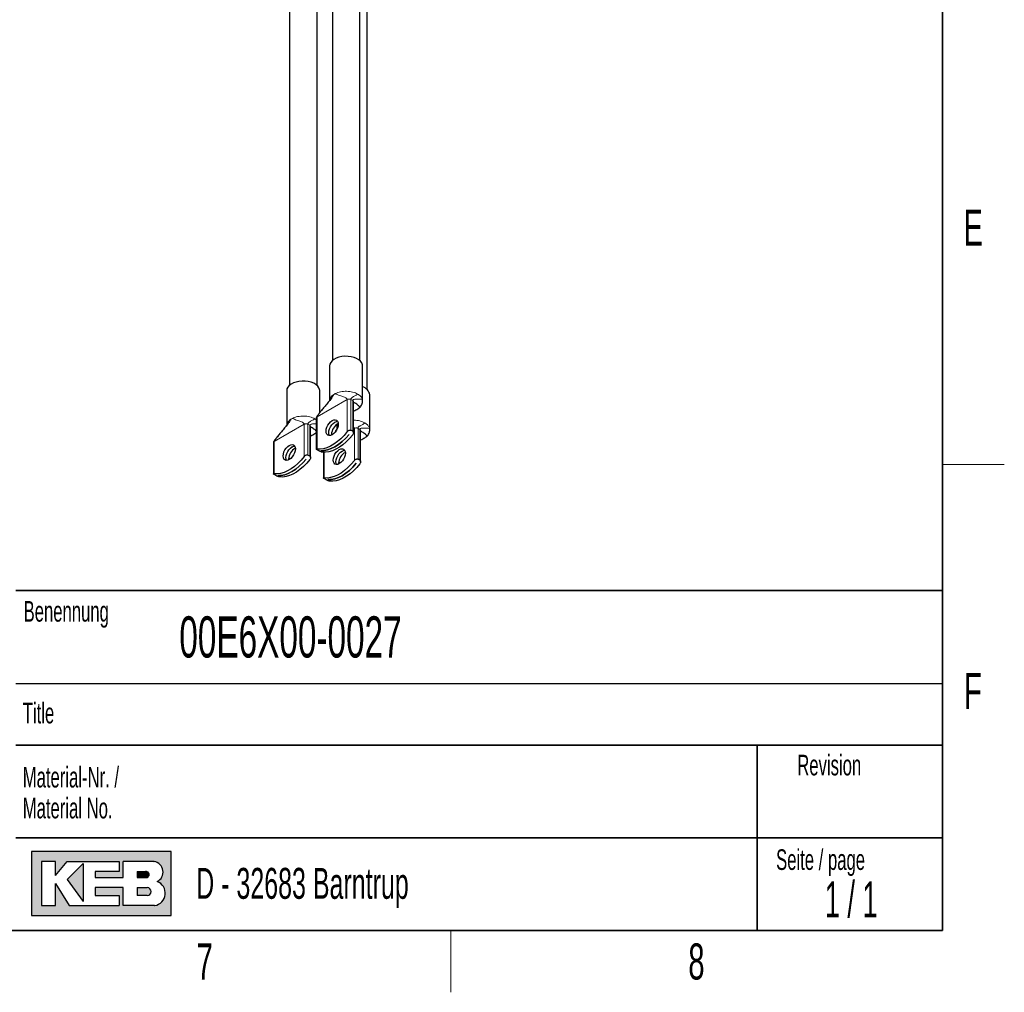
# Model space of a CAD drawing. Header units: millimetres. Extents: x 5 to 418, y 2 to 292.
# Tile 9 of 26: x 318 to 414, y 6 to 100. Entities that reach past the tile are written whole.
import ezdxf

# ---------------------------------------------------------------- set-up
doc = ezdxf.new("R2010")
doc.units = ezdxf.units.MM
doc.layers.add('SLD-0', color=7, linetype='Continuous')
doc.styles.add('SLDTEXTSTYLE0', font='TXT', dxfattribs={"width": 0.605})
doc.styles.add('SLDTEXTSTYLE1', font='TXT', dxfattribs={"width": 0.563})

msp = doc.modelspace()

# ---------------------------------------------------------------- hatches: boundary and pattern name
at = {"linetype": 'Continuous'}
h = msp.add_hatch(color=7, dxfattribs=at)
h.paths.add_polyline_path([(319.519086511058, 13.45626988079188), (333.083981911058, 13.45626988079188), (333.083981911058, 19.65736492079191), (319.519086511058, 19.65736492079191)], flags=0)
edge = h.paths.add_edge_path(flags=0)
edge.add_arc((331.3188604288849, 15.61738520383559), 1.20464082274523, -81.72003226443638, 70.1709600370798, ccw=False)
edge.add_line((331.4923410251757, 14.42530131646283), (331.480008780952, 14.42519098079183))
edge.add_line((331.480008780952, 14.42519098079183), (328.4331606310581, 14.42519098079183))
edge.add_line((328.4331606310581, 14.42519098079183), (328.4331606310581, 16.16924896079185))
edge.add_line((328.4331606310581, 16.16924896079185), (325.7201815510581, 16.16924896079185))
edge.add_line((325.7201815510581, 16.16924896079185), (325.7201815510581, 15.39411208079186))
edge.add_line((325.7201815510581, 15.39411208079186), (328.0455921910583, 15.39411208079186))
edge.add_line((328.0455921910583, 15.39411208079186), (328.0455921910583, 14.42519098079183))
edge.add_line((328.0455921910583, 14.42519098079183), (323.2009866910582, 14.42519098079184))
edge.add_line((323.2009866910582, 14.42519098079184), (321.8444971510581, 16.55681740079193))
edge.add_line((321.8444971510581, 16.55681740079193), (321.8444971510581, 14.42519098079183))
edge.add_line((321.8444971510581, 14.42519098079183), (320.4880076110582, 14.42519098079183))
edge.add_line((320.4880076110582, 14.42519098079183), (320.4880076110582, 18.68844382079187))
edge.add_line((320.4880076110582, 18.68844382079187), (321.8444971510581, 18.68844382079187))
edge.add_line((321.8444971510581, 18.68844382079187), (321.8444971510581, 17.33195428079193))
edge.add_line((321.8444971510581, 17.33195428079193), (323.0072024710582, 18.68844382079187))
edge.add_line((323.0072024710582, 18.68844382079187), (328.0455921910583, 18.68844382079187))
edge.add_line((328.0455921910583, 18.68844382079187), (328.0455921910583, 17.71952272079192))
edge.add_line((328.0455921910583, 17.71952272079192), (325.7201815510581, 17.71952272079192))
edge.add_line((325.7201815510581, 17.71952272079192), (325.7201815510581, 17.13817006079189))
edge.add_line((325.7201815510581, 17.13817006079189), (328.4331606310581, 17.13817006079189))
edge.add_line((328.4331606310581, 17.13817006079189), (328.4331606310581, 18.68844382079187))
edge.add_line((328.4331606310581, 18.68844382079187), (331.4242487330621, 18.68844382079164))
edge.add_line((331.4242487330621, 18.68844382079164), (331.4256482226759, 18.68844382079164))
edge.add_line((331.4256482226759, 18.68844382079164), (331.4259454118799, 18.68845828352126))
edge.add_arc((331.2860949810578, 17.67430640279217), 1.023749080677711, -64.45894120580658, 82.14849338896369, ccw=False)
msp.add_hatch(color=7, dxfattribs=at).paths.add_polyline_path([(324.5574762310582, 14.81275942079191), (324.557476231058, 18.49465960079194), (323.0072024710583, 16.94438584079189)], flags=0)
h = msp.add_hatch(color=7, dxfattribs=at)
edge = h.paths.add_edge_path(flags=0)
edge.add_line((329.7896501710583, 17.13817006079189), (330.6013652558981, 17.13817006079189))
edge.add_arc((330.6568434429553, 17.42884639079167), 0.2959232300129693, 259.1945394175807, 460.8054605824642)
edge.add_line((330.6013652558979, 17.71952272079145), (329.7896501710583, 17.71952272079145))
edge.add_line((329.7896501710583, 17.71952272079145), (329.7896501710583, 17.13817006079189))
h = msp.add_hatch(color=7, dxfattribs=at)
edge = h.paths.add_edge_path(flags=0)
edge.add_line((329.7896501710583, 15.39411208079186), (330.7588584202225, 15.39411208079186))
edge.add_arc((330.7588584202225, 15.78168052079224), 0.3875684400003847, 270.0000000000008, 450.0000000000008)
edge.add_line((330.7588584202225, 16.16924896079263), (330.7386620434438, 16.16924896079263))
edge.add_line((330.7386620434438, 16.16924896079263), (329.7896501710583, 16.16924896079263))
edge.add_line((329.7896501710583, 16.16924896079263), (329.7896501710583, 15.39411208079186))

# ---------------------------------------------------------------- linework, layer by layer
at = {"color": 7, "linetype": 'Continuous', "lineweight": 25}
for p, q in [((348.7459509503, 107.7223076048), (348.7459509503, 67.3381877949)), ((351.4179509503, 67.3381877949), (351.4179509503, 107.7223076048)), ((344.5825062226, 105.3188021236), (344.5825062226, 64.9346823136)), ((347.2545062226, 64.9346823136), (347.2545062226, 105.3188021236)), ((352.1136565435, 64.5330600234), (352.1136565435, 104.9171798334)), ((348.4819509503, 66.8299437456), (348.4819509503, 63.4823722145)), ((351.6819509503, 63.4331339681), (351.6819509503, 66.8299437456)), ((344.3185062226, 64.4264382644), (344.3185062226, 61.0788667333)), ((347.5185062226, 62.2892904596), (347.5185062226, 64.4264382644)), ((350.7927084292, 60.3248035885), (350.7927084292, 63.3545146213)), ((351.6740734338, 63.4329195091), (351.6756335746, 63.4138212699)), ((352.3776565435, 60.6280061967), (352.3776565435, 64.0248159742)), ((347.187647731, 61.7674172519), (347.187647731, 58.7377062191)), ((346.6292637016, 57.9212981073), (346.6292637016, 60.9510091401)), ((349.1776565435, 61.1477449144), (349.1776565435, 60.6772444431)), ((350.7192898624, 60.4695510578), (350.5420417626, 60.5718742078)), ((351.4884140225, 57.5196758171), (351.4884140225, 60.5493868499)), ((352.369779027, 60.6277917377), (352.3713391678, 60.6086934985)), ((343.0242030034, 59.3639117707), (343.0242030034, 56.3342007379)), ((348.6620805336, 60.170215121), (348.6650530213, 60.1033971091)), ((350.3642279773, 60.1737327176), (350.3653593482, 60.1730795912)), ((347.4383143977, 58.5754842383), (347.2610662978, 58.6778073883)), ((347.6161281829, 58.5859822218), (347.6149968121, 58.5866353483)), ((347.6161281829, 58.5859822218), (347.6161281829, 58.5865623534)), ((347.8833533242, 58.4327007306), (347.8833533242, 55.9325784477)), ((344.498635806, 57.7667096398), (344.5016082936, 57.6998916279)), ((346.2007832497, 57.7702272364), (346.2019146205, 57.7695741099)), ((346.5558451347, 58.0660455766), (346.3785970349, 58.1683687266)), ((351.4149954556, 57.6644232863), (351.2377473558, 57.7667464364)), ((349.3577861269, 57.3650873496), (349.3607586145, 57.2982693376)), ((351.0599335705, 57.3686049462), (351.0610649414, 57.3679518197)), ((343.27486967, 56.1719787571), (343.0976215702, 56.2743019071)), ((343.4526834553, 56.1824767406), (343.4515520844, 56.1831298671)), ((343.4526834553, 56.1824767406), (343.4526834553, 56.1830568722)), ((348.1340199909, 55.7703564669), (347.9567718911, 55.8726796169)), ((348.3118337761, 55.7808544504), (348.3107024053, 55.7815075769)), ((348.3118337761, 55.7808544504), (348.3118337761, 55.781434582))]:
    msp.add_line(p, q, dxfattribs=at)
at = {"color": 7, "linetype": 'Continuous', "lineweight": 18}
for p, q in [((350.1875455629, 63.5591609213), (347.2610662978, 61.8697404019)), ((350.1875455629, 63.5591609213), (350.1875455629, 60.4374144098)), ((350.5420417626, 60.5718742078), (350.5420417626, 63.5591609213)), ((350.7192898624, 63.4568377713), (350.5420417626, 63.5591609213)), ((350.7192898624, 63.4568377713), (350.7192898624, 60.4695510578)), ((350.7682436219, 63.4168683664), (350.7192898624, 63.4568377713)), ((351.6447511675, 63.6311491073), (351.6622522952, 63.5776262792)), ((351.6622522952, 63.5776262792), (351.6740734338, 63.4329195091)), ((351.6756335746, 63.4138212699), (351.6787937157, 63.3751368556)), ((347.0498770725, 61.6827549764), (347.187647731, 61.5766137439)), ((347.2610662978, 58.7479938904), (347.2610662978, 61.8697404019)), ((346.0241008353, 61.1556554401), (343.0976215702, 59.4662349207)), ((346.0241008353, 61.1556554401), (346.0241008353, 58.0339089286)), ((346.3785970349, 58.1683687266), (346.3785970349, 61.1556554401)), ((346.5558451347, 61.0533322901), (346.3785970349, 61.1556554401)), ((346.5558451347, 61.0533322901), (346.5558451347, 58.0660455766)), ((346.6047988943, 61.0133628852), (346.5558451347, 61.0533322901)), ((350.8832511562, 60.7540331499), (350.7927084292, 60.7017639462)), ((350.8832511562, 60.7540331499), (350.8832511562, 57.6322866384)), ((351.2377473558, 57.7667464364), (351.2377473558, 60.7540331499)), ((351.4149954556, 60.6517099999), (351.2377473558, 60.7540331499)), ((351.4149954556, 60.6517099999), (351.4149954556, 57.6644232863)), ((351.4639492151, 60.611740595), (351.4149954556, 60.6517099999)), ((352.3404567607, 60.8260213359), (352.3579578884, 60.7724985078)), ((352.3579578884, 60.7724985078), (352.369779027, 60.6277917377)), ((352.3713391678, 60.6086934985), (352.374499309, 60.5700090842)), ((343.0976215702, 56.3444884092), (343.0976215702, 59.4662349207)), ((347.9567718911, 55.942866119), (347.9567718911, 58.4296445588))]:
    msp.add_line(p, q, dxfattribs=at)
at = {"color": 7, "linetype": 'Continuous', "lineweight": 25, "flags": 128}
for points in [[(351.6819509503, 66.8299437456), (351.6706355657, 66.9395998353), (351.6059775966, 67.1111858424), (351.4862373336, 67.2726070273), (351.3157425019, 67.4180292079), (351.1006552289, 67.5421964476), (350.848749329, 67.6406210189), (350.5691293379, 67.7097456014), (350.2719014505, 67.7470718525), (349.9678082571, 67.7512507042), (349.6678404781, 67.7221311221), (349.3828397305, 67.6607655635), (349.1231066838, 67.5693719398), (348.8980287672, 67.4512534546), (348.715740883, 67.3106792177), (348.5828313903, 67.1527299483), (348.5041039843, 66.9831143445), (348.4819509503, 66.8299437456)], [(347.5185062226, 64.4264382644), (347.5071908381, 64.5360943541), (347.4425328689, 64.7076803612), (347.3227926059, 64.8691015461), (347.1522977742, 65.0145237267), (346.9372105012, 65.1386909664), (346.6853046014, 65.2371155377), (346.4056846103, 65.3062401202), (346.1084567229, 65.3435663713), (345.8043635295, 65.347745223), (345.5043957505, 65.3186256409), (345.2193950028, 65.2572600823), (344.9596619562, 65.1658664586), (344.7345840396, 65.0477479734), (344.5522961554, 64.9071737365), (344.4193866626, 64.7492244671), (344.3406592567, 64.5796088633), (344.3185062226, 64.4264382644)], [(348.1303362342, 60.4771845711), (348.1505752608, 60.6663908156), (348.2099130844, 60.8660704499), (348.3043059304, 61.0626156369), (348.4273210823, 61.2426321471), (348.5705752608, 61.3938521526), (348.7243059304, 61.50597026), (348.8780366, 61.5713458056), (349.0212907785, 61.585523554), (349.1443059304, 61.5475373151), (349.2386987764, 61.4599757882), (349.2980366, 61.3288061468), (349.3182756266, 61.162967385), (349.2980366, 60.9737611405), (349.2386987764, 60.7740815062), (349.1443059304, 60.5775363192), (349.0212907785, 60.397519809), (348.8780366, 60.2462998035), (348.7243059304, 60.1341816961), (348.5705752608, 60.0688061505), (348.4273210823, 60.0546284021), (348.3043059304, 60.092614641), (348.2099130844, 60.1801761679), (348.1505752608, 60.3113458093), (348.1303362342, 60.4771845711)], [(348.3956426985, 60.3240264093), (348.4158817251, 60.5132326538), (348.4752195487, 60.7129122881), (348.5696123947, 60.9094574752), (348.6926275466, 61.0894739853), (348.8358817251, 61.2406939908), (348.9896123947, 61.3528120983), (349.1433430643, 61.4181876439), (349.2554314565, 61.4337459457)], [(348.3967740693, 60.3233732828), (348.4170130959, 60.5125795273), (348.4763509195, 60.7122591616), (348.5707437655, 60.9088043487), (348.6937589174, 61.0888208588), (348.8370130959, 61.2400408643), (348.9907437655, 61.3521589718), (349.1444744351, 61.4175345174), (349.2558084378, 61.4330925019)], [(350.1875455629, 60.4374144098), (349.8851181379, 60.079537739), (349.5657637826, 59.7553205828), (349.2341393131, 59.4694906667), (348.8950804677, 59.2262159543), (348.553531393, 59.0290438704), (348.2144725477, 58.8808495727), (347.8828480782, 58.7837940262), (347.5634937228, 58.7392924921), (347.2610662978, 58.7479938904)], [(348.4584868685, 60.0532478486), (348.4158817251, 60.1581876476), (348.3956426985, 60.3240264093)], [(348.4592412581, 60.0532481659), (348.4170130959, 60.1575345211), (348.3967740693, 60.3233732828)], [(347.6149968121, 58.5866353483), (347.9388355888, 58.5956694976), (348.279566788, 58.6632047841), (348.6317127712, 58.788155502), (348.9896123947, 58.9685129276), (349.3475120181, 59.2013776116), (349.6996580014, 59.4830059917), (350.0403892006, 59.808870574), (350.3642279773, 60.1737327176)], [(350.3653593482, 60.1730795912), (350.0415205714, 59.8082174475), (349.7007893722, 59.4823528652), (349.348643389, 59.2007244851), (348.9907437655, 58.9678598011), (348.6328441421, 58.7875023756), (348.2806981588, 58.6625516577), (347.9399669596, 58.5950163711), (347.6161281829, 58.5859822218)], [(350.7192898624, 60.1304449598), (350.4168624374, 59.7725682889), (350.0975080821, 59.4483511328), (349.7658836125, 59.1625212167), (349.4268247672, 58.9192465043), (349.0852756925, 58.7220744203), (348.7462168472, 58.5738801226), (348.4145923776, 58.4768245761), (348.0952380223, 58.432323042), (347.7928105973, 58.4410244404)], [(343.9668915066, 58.0736790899), (343.9871305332, 58.2628853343), (344.0464683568, 58.4625649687), (344.1408612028, 58.6591101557), (344.2638763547, 58.8391266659), (344.4071305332, 58.9903466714), (344.5608612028, 59.1024647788), (344.7145918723, 59.1678403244), (344.8578460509, 59.1820180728), (344.9808612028, 59.1440318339), (345.0752540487, 59.056470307), (345.1345918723, 58.9253006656), (345.154830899, 58.7594619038), (345.1345918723, 58.5702556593), (345.0752540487, 58.370576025), (344.9808612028, 58.174030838), (344.8578460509, 57.9940143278), (344.7145918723, 57.8427943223), (344.5608612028, 57.7306762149), (344.4071305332, 57.6653006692), (344.2638763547, 57.6511229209), (344.1408612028, 57.6891091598), (344.0464683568, 57.7766706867), (343.9871305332, 57.9078403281), (343.9668915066, 58.0736790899)], [(344.2321979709, 57.9205209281), (344.2524369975, 58.1097271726), (344.3117748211, 58.3094068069), (344.4061676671, 58.505951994), (344.529182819, 58.6859685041), (344.6724369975, 58.8371885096), (344.8261676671, 58.9493066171), (344.9798983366, 59.0146821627), (345.0919867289, 59.0302404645)], [(344.2333293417, 57.9198678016), (344.2535683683, 58.1090740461), (344.3129061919, 58.3087536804), (344.4072990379, 58.5052988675), (344.5303141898, 58.6853153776), (344.6735683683, 58.8365353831), (344.8272990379, 58.9486534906), (344.9810297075, 59.0140290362), (345.0923637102, 59.0295870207)], [(348.8260418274, 57.6720567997), (348.846280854, 57.8612630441), (348.9056186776, 58.0609426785), (349.0000115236, 58.2574878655), (349.1230266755, 58.4375043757), (349.266280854, 58.5887243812), (349.4200115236, 58.7008424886), (349.5737421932, 58.7662180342), (349.7169963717, 58.7803957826), (349.8400115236, 58.7424095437), (349.9344043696, 58.6548480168), (349.9937421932, 58.5236783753), (350.0139812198, 58.3578396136), (349.9937421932, 58.1686333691), (349.9344043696, 57.9689537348), (349.8400115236, 57.7724085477), (349.7169963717, 57.5923920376), (349.5737421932, 57.4411720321), (349.4200115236, 57.3290539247), (349.266280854, 57.263678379), (349.1230266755, 57.2495006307), (349.0000115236, 57.2874868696), (348.9056186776, 57.3750483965), (348.846280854, 57.5062180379), (348.8260418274, 57.6720567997)], [(349.0913482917, 57.5188986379), (349.1115873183, 57.7081048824), (349.1709251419, 57.9077845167), (349.2653179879, 58.1043297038), (349.3883331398, 58.2843462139), (349.5315873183, 58.4355662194), (349.6853179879, 58.5476843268), (349.8390486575, 58.6130598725), (349.9511370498, 58.6286181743)], [(349.0924796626, 57.5182455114), (349.1127186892, 57.7074517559), (349.1720565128, 57.9071313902), (349.2664493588, 58.1036765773), (349.3894645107, 58.2836930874), (349.5327186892, 58.4349130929), (349.6864493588, 58.5470312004), (349.8401800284, 58.612406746), (349.9515140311, 58.6279647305)], [(346.0241008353, 58.0339089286), (345.7216734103, 57.6760322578), (345.402319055, 57.3518151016), (345.0706945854, 57.0659851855), (344.7316357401, 56.8227104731), (344.3900866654, 56.6255383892), (344.0510278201, 56.4773440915), (343.7194033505, 56.380288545), (343.4000489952, 56.3357870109), (343.0976215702, 56.3444884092)], [(343.4515520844, 56.1831298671), (343.7753908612, 56.1921640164), (344.1161220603, 56.2596993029), (344.4682680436, 56.3846500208), (344.8261676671, 56.5650074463), (345.1840672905, 56.7978721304), (345.5362132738, 57.0795005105), (345.876944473, 57.4053650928), (346.2007832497, 57.7702272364)], [(346.2019146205, 57.7695741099), (345.8780758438, 57.4047119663), (345.5373446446, 57.078847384), (345.1851986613, 56.7972190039), (344.8272990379, 56.5643543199), (344.4693994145, 56.3839968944), (344.1172534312, 56.2590461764), (343.776522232, 56.1915108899), (343.4526834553, 56.1824767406)], [(346.5558451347, 57.7269394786), (346.2534177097, 57.3690628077), (345.9340633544, 57.0448456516), (345.6024388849, 56.7590157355), (345.2633800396, 56.515741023), (344.9218309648, 56.3185689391), (344.5827721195, 56.1703746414), (344.25114765, 56.0733190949), (343.9317932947, 56.0288175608), (343.6293658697, 56.0375189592)], [(344.2950421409, 57.6497423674), (344.2524369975, 57.7546821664), (344.2321979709, 57.9205209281)], [(344.2957965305, 57.6497426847), (344.2535683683, 57.7540290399), (344.2333293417, 57.9198678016)], [(350.8832511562, 57.6322866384), (350.5808237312, 57.2744099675), (350.2614693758, 56.9501928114), (349.9298449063, 56.6643628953), (349.590786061, 56.4210881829), (349.2492369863, 56.223916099), (348.9101781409, 56.0757218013), (348.5785536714, 55.9786662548), (348.2591993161, 55.9341647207), (347.9567718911, 55.942866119)], [(349.1541924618, 57.2481200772), (349.1115873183, 57.3530598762), (349.0913482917, 57.5188986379)], [(349.1549468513, 57.2481203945), (349.1127186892, 57.3524067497), (349.0924796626, 57.5182455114)], [(348.3107024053, 55.7815075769), (348.634541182, 55.7905417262), (348.9752723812, 55.8580770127), (349.3274183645, 55.9830277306), (349.6853179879, 56.1633851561), (350.0432176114, 56.3962498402), (350.3953635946, 56.6778782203), (350.7360947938, 57.0037428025), (351.0599335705, 57.3686049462)], [(351.0610649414, 57.3679518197), (350.7372261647, 57.0030896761), (350.3964949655, 56.6772250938), (350.0443489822, 56.3955967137), (349.6864493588, 56.1627320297), (349.3285497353, 55.9823746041), (348.9764037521, 55.8574238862), (348.6356725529, 55.7898885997), (348.3118337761, 55.7808544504)], [(351.4149954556, 57.3253171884), (351.1125680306, 56.9674405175), (350.7932136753, 56.6432233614), (350.4615892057, 56.3573934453), (350.1225303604, 56.1141187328), (349.7809812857, 55.9169466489), (349.4419224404, 55.7687523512), (349.1102979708, 55.6716968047), (348.7909436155, 55.6271952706), (348.4885161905, 55.635896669)]]:
    msp.add_lwpolyline(points, dxfattribs=at)
at = {"color": 7, "linetype": 'Continuous', "lineweight": 18}
for centre, radius in [((349.7055307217, 62.7810843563), 1.507791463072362), ((345.542085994, 60.3775788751), 1.507791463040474)]:
    msp.add_arc(centre, radius, 116.878763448, 123.1158600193, dxfattribs=at)
at = {"color": 7, "linetype": 'Continuous', "lineweight": 25}
for centre, radius, start, end in [((351.4435494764, 63.8705509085), 0.9467595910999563, 9.3775892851, 75.4154841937), ((349.917283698, 60.1275255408), 1.255928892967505, 118.6404133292, 178.0521158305), ((345.7538389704, 57.7240200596), 1.255928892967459, 118.6404133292, 178.0521158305), ((350.6129892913, 57.3223977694), 1.255928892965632, 118.6404133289, 178.0521158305)]:
    msp.add_arc(centre, radius, start, end, dxfattribs=at)
at = {"color": 7, "linetype": 'Continuous', "lineweight": 18}
for points in [[(349.0238519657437, 64.1259818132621), (349.1028893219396, 64.16198526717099), (349.2609640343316, 64.23399217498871), (349.5372000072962, 64.30705293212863), (349.8300576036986, 64.35092540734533), (350.1325044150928, 64.361780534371), (350.4331737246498, 64.33998367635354), (350.7206815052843, 64.28558221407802), (350.9884257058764, 64.20265257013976), (351.1383564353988, 64.12505782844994), (351.2133218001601, 64.08626045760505)], [(351.2133218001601, 64.08626045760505), (351.3134705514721, 64.01933135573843), (351.5137680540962, 63.88547315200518), (351.6010901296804, 63.71592378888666), (351.6447511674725, 63.63114910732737)], [(350.5420417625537, 63.55916092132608), (350.5161513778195, 63.57103096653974), (350.4643706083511, 63.59477105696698), (350.3647936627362, 63.60493130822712), (350.2652167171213, 63.59477105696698), (350.213435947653, 63.57103096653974), (350.1875455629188, 63.55916092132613)], [(344.8604072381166, 61.72247633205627), (344.9394445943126, 61.75847978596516), (345.0975193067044, 61.83048669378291), (345.3737552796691, 61.90354745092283), (345.6666128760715, 61.94741992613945), (345.9690596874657, 61.9582750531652), (346.2697289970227, 61.93647819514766), (346.5572367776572, 61.88207673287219), (346.8249809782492, 61.79914708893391), (346.9749117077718, 61.72155234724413), (347.0498770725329, 61.68275497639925)], [(346.3785970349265, 61.15565544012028), (346.3527066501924, 61.16752548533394), (346.300925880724, 61.19126557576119), (346.2013489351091, 61.20142582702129), (346.1017719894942, 61.19126557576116), (346.0499912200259, 61.16752548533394), (346.0241008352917, 61.15565544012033)], [(347.261066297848, 61.86974040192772), (347.2400156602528, 61.85479420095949), (347.1979143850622, 61.82490179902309), (347.19106994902, 61.78657876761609), (347.1876477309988, 61.76741725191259)], [(351.9090273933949, 61.28113268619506), (352.0091761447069, 61.21420358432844), (352.2094736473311, 61.0803453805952), (352.2967957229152, 60.91079601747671), (352.3404567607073, 60.82602133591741)], [(351.2377473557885, 60.75403314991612), (351.2118569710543, 60.76590319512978), (351.160076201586, 60.78964328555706), (351.0604992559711, 60.7998035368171), (350.9609223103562, 60.78964328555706), (350.9091415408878, 60.76590319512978), (350.8832511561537, 60.75403314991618)], [(343.0976215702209, 59.4662349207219), (343.0765709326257, 59.45128871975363), (343.0344696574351, 59.42139631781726), (343.0276252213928, 59.38307328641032), (343.0242030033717, 59.36391177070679)]]:
    msp.add_open_spline(points, degree=3, dxfattribs=at)
for points, knots in [([(350.1875455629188, 63.55916092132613), (350.1869615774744, 63.56653043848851), (350.1856484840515, 63.58310082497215), (350.1776158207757, 63.60300890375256), (350.1585102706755, 63.63563440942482), (350.1005749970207, 63.69048472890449), (349.9920798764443, 63.75139854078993), (349.8381626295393, 63.81689928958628), (349.6533383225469, 63.88366576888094), (349.4461347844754, 63.95521319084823), (349.2367470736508, 64.02731267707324), (349.0896300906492, 64.09549604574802), (349.0238519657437, 64.1259818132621)], [0, 0, 0, 0, 0.0106731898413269, 0.0239987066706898, 0.040233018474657, 0.0898845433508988, 0.21339961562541, 0.35156051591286, 0.5044754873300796, 0.6900520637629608, 0.8614178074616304, 1, 1, 1, 1]), ([(350.5420417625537, 63.5591609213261), (350.5426665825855, 63.57018127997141), (350.5441391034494, 63.59615309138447), (350.5544879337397, 63.63041268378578), (350.581484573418, 63.68442542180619), (350.633556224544, 63.73664962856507), (350.7100628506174, 63.79300883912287), (350.8065875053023, 63.84970013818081), (350.9238227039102, 63.91338971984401), (351.050688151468, 63.98057290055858), (351.1630812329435, 64.05361160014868), (351.2133218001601, 64.08626045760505)], [0, 0, 0, 0, 0.0176486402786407, 0.0415927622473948, 0.0922590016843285, 0.2171699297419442, 0.3559869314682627, 0.5088729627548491, 0.6934475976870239, 0.8629687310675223, 1, 1, 1, 1]), ([(348.4880573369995, 63.45290735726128), (348.4901431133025, 63.49465813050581), (348.4951305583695, 63.59449131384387), (348.5693584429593, 63.74758274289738), (348.69436264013, 63.90708693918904), (348.8193030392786, 63.99833665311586), (348.8817732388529, 64.04396151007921)], [0, 0, 0, 0, 0.1932924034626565, 0.4621949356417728, 0.7310974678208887, 1, 1, 1, 1]), ([(350.7192898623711, 63.45683777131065), (350.7197359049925, 63.46289139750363), (350.7207363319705, 63.47646904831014), (350.7285486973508, 63.4954547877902), (350.7495886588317, 63.52309637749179), (350.8128234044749, 63.55886511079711), (350.9236419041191, 63.5816454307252), (351.0736506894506, 63.59237290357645), (351.2445778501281, 63.5918022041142), (351.4167620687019, 63.58471057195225), (351.5739899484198, 63.57455243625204), (351.6350449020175, 63.5766787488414), (351.6622522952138, 63.5776262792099)], [0, 0, 0, 0, 0.00760428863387, 0.0170556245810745, 0.0362352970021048, 0.0838152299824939, 0.2058975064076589, 0.3445837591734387, 0.4990774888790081, 0.6870836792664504, 0.8605577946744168, 1, 1, 1, 1]), ([(350.7897800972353, 63.3545418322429), (350.7905023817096, 63.36120001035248), (350.7928387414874, 63.38273709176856), (350.7782927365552, 63.40292295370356), (350.7682436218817, 63.41686836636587)], [0, 0, 0, 0, 0.3091495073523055, 1, 1, 1, 1]), ([(344.3246126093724, 61.04940187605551), (344.3266983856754, 61.09115264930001), (344.3316858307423, 61.19098583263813), (344.4059137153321, 61.34407726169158), (344.5309179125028, 61.50358145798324), (344.6558583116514, 61.59483117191), (344.7183285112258, 61.64045602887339)], [0, 0, 0, 0, 0.1932924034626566, 0.4621949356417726, 0.7310974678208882, 1, 1, 1, 1]), ([(346.0241008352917, 61.15565544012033), (346.0235168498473, 61.16302495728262), (346.0222037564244, 61.17959534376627), (346.0141710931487, 61.19950342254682), (345.9950655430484, 61.23212892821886), (345.9371302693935, 61.2869792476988), (345.8286351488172, 61.34789305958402), (345.6747179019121, 61.41339380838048), (345.4898935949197, 61.48016028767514), (345.2826900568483, 61.55170770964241), (345.0733023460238, 61.62380719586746), (344.9261853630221, 61.69199056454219), (344.8604072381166, 61.72247633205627)], [0, 0, 0, 0, 0.010673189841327, 0.0239987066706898, 0.0402330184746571, 0.0898845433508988, 0.2133996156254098, 0.35156051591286, 0.5044754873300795, 0.6900520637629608, 0.8614178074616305, 1, 1, 1, 1]), ([(346.3785970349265, 61.15565544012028), (346.3792218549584, 61.16667579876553), (346.3806943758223, 61.19264761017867), (346.3910432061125, 61.22690720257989), (346.4180398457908, 61.2809199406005), (346.4701114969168, 61.33314414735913), (346.5466181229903, 61.38950335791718), (346.6431427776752, 61.44619465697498), (346.760377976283, 61.50988423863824), (346.8872434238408, 61.57706741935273), (346.9996365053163, 61.65010611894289), (347.0498770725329, 61.68275497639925)], [0, 0, 0, 0, 0.0176486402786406, 0.0415927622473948, 0.0922590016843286, 0.217169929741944, 0.3559869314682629, 0.5088729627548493, 0.6934475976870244, 0.8629687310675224, 1, 1, 1, 1]), ([(350.7927084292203, 61.54993211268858), (350.8044423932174, 61.55041836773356), (350.9163506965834, 61.55505584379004), (351.1290257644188, 61.53279740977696), (351.41634804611, 61.48100337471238), (351.6841410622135, 61.39738756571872), (351.8340652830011, 61.31988431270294), (351.9090273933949, 61.28113268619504)], [0, 0, 0, 0, 0.0284507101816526, 0.2713380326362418, 0.5142253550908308, 0.7571126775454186, 1, 1, 1, 1]), ([(351.2377473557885, 60.75403314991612), (351.2383721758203, 60.76505350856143), (351.2398446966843, 60.79102531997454), (351.2501935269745, 60.82528491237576), (351.2771901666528, 60.87929765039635), (351.3292618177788, 60.931521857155), (351.4057684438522, 60.98788106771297), (351.5022930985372, 61.04457236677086), (351.619528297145, 61.10826194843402), (351.7463937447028, 61.17544512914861), (351.8587868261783, 61.24848382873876), (351.9090273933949, 61.28113268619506)], [0, 0, 0, 0, 0.0176486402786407, 0.0415927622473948, 0.0922590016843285, 0.2171699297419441, 0.3559869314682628, 0.5088729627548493, 0.6934475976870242, 0.8629687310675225, 1, 1, 1, 1]), ([(346.5558451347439, 61.05333229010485), (346.5562911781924, 61.05938591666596), (346.5572916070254, 61.07296356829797), (346.5651039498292, 61.0919492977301), (346.5861442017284, 61.11959101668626), (346.6493741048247, 61.15535759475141), (346.7602462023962, 61.17816176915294), (346.9099919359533, 61.18877216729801), (347.0576438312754, 61.18873752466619), (347.1481532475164, 61.18470660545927), (347.1876477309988, 61.18294768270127)], [0, 0, 0, 0, 0.0122910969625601, 0.027567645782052, 0.0585684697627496, 0.1354737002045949, 0.3327998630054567, 0.5569636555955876, 0.8066776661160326, 1, 1, 1, 1]), ([(346.6263353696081, 60.95103635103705), (346.6270576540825, 60.95769452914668), (346.6293940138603, 60.97923161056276), (346.614848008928, 60.99941747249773), (346.6047988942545, 61.01336288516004)], [0, 0, 0, 0, 0.3091495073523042, 0.9999999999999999, 0.9999999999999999, 0.9999999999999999, 0.9999999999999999]), ([(349.1837629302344, 60.64777958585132), (349.1864762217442, 60.68935327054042), (349.1929641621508, 60.78876300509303), (349.2324960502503, 60.89309264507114), (349.2794900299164, 60.94984133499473), (349.2831830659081, 60.95430094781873)], [0, 0, 0, 0, 0.3984350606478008, 0.9527258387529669, 1, 1, 1, 1]), ([(350.8832511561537, 60.75403314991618), (350.8826666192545, 60.76140150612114), (350.8813522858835, 60.77796928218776), (350.8733315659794, 60.79790250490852), (350.8541270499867, 60.83031966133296), (350.8273068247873, 60.85862600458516), (350.8013737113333, 60.8735077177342), (350.7927084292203, 60.8784802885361)], [0, 0, 0, 0, 0.0929716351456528, 0.2090470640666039, 0.3504603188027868, 0.7829630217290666, 1, 1, 1, 1]), ([(351.4149954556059, 60.65170999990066), (351.4154414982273, 60.65776362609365), (351.4164419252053, 60.67134127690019), (351.4242542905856, 60.69032701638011), (351.4452942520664, 60.71796860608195), (351.5085289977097, 60.75373733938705), (351.6193474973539, 60.77651765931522), (351.7693562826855, 60.78724513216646), (351.9402834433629, 60.78667443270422), (352.1124676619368, 60.7795828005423), (352.2696955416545, 60.76942466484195), (352.3307504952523, 60.7715509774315), (352.3579578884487, 60.77249850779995)], [0, 0, 0, 0, 0.00760428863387, 0.0170556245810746, 0.0362352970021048, 0.083815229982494, 0.2058975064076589, 0.3445837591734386, 0.4990774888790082, 0.6870836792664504, 0.8605577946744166, 1, 1, 1, 1]), ([(351.4854856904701, 60.54941406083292), (351.4862079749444, 60.55607223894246), (351.4885443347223, 60.57760932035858), (351.47399832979, 60.59779518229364), (351.4639492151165, 60.61174059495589)], [0, 0, 0, 0, 0.3091495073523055, 1, 1, 1, 1])]:
    msp.add_open_spline(points, degree=3, knots=knots, dxfattribs=at)
at = {"color": 7, "linetype": 'Continuous', "lineweight": 25}
for points, knots in [([(348.8817732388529, 64.04396151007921), (348.8185790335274, 63.9422723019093), (348.6774685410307, 63.71520378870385), (348.4129725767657, 63.37769709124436), (348.1189419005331, 63.01447250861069), (347.8334141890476, 62.67158281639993), (347.5877624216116, 62.37138320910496), (347.4083056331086, 62.14025416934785), (347.3067615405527, 61.9891674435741), (347.2667234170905, 61.90700006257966), (347.2627679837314, 61.88094826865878), (347.261066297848, 61.86974040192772)], [0, 0, 0, 0, 0.1314523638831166, 0.2935286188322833, 0.4701237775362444, 0.6446643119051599, 0.7833615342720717, 0.8964718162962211, 0.9666758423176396, 0.985663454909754, 1, 1, 1, 1]), ([(348.4820180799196, 63.48237491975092), (348.4815406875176, 63.48289972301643), (348.4803880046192, 63.48416688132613), (348.4717528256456, 63.47140652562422), (348.4545389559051, 63.44591595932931), (348.4214928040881, 63.39855252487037), (348.3773264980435, 63.33717174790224), (348.3358065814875, 63.28475932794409), (348.3215581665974, 63.26677292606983)], [0, 0, 0, 0, 0.1206801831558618, 0.2913870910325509, 0.4409834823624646, 0.5803877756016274, 0.8560014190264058, 1, 1, 1, 1]), ([(351.4146408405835, 62.79962805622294), (351.4173053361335, 62.80035440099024), (351.4348518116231, 62.80513759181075), (351.3967673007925, 62.8551221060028), (351.322899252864, 62.93454723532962), (351.1939307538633, 63.04336195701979), (351.0444769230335, 63.15012224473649), (350.9046893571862, 63.24311554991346), (350.821873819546, 63.26875720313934), (350.7927084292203, 63.27778749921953)], [0, 0, 0, 0, 0.0247717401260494, 0.1631290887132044, 0.3426544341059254, 0.5287482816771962, 0.7314421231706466, 0.9054211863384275, 1, 1, 1, 1]), ([(351.4185727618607, 62.79487856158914), (351.4514390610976, 62.83210680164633), (351.5238466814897, 62.91412419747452), (351.6028113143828, 63.05481899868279), (351.6461896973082, 63.18488998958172), (351.6675595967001, 63.27249638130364), (351.6801837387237, 63.35287732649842), (351.6813056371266, 63.39392877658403), (351.6818542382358, 63.41400267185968)], [0, 0, 0, 0, 0.2601795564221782, 0.5732006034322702, 0.7052353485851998, 0.8151588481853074, 0.9096138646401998, 1, 1, 1, 1]), ([(347.7537553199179, 62.57296838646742), (347.6869620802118, 62.4935631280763), (347.5870916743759, 62.37483501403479), (347.4548225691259, 62.21104570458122), (347.3486368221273, 62.07438951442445), (347.2631357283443, 61.9499146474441), (347.2020275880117, 61.8451726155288), (347.1920862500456, 61.7915873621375), (347.1876433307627, 61.76763938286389)], [0, 0, 0, 0, 0.3139986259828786, 0.4694961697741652, 0.6380836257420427, 0.8364726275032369, 0.9269173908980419, 1, 1, 1, 1]), ([(350.7927084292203, 62.43301121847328), (350.7980762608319, 62.43546080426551), (350.9463311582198, 62.50311625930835), (351.1269472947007, 62.6079478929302), (351.3155567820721, 62.7231222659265), (351.3862038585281, 62.768791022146), (351.4100717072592, 62.78805809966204), (351.4187092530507, 62.79503067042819)], [0, 0, 0, 0, 0.0232713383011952, 0.6427343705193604, 0.8754626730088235, 0.9549311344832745, 1, 1, 1, 1]), ([(344.7183285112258, 61.64045602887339), (344.6551343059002, 61.53876682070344), (344.5140238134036, 61.31169830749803), (344.2495278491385, 60.97419161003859), (343.955497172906, 60.6109670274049), (343.6699694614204, 60.26807733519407), (343.4243176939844, 59.96787772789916), (343.2448609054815, 59.73674868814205), (343.1433168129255, 59.58566196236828), (343.1032786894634, 59.50349458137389), (343.0993232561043, 59.47744278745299), (343.0976215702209, 59.4662349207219)], [0, 0, 0, 0, 0.1314523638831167, 0.2935286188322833, 0.4701237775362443, 0.6446643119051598, 0.7833615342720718, 0.8964718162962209, 0.9666758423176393, 0.985663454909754, 1, 1, 1, 1]), ([(344.3185733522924, 61.0788694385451), (344.3180959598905, 61.07939424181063), (344.3169432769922, 61.08066140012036), (344.3083080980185, 61.06790104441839), (344.291094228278, 61.04241047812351), (344.258048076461, 60.99504704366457), (344.2138817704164, 60.93366626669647), (344.1723618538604, 60.88125384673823), (344.1581134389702, 60.86326744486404)], [0, 0, 0, 0, 0.1206801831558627, 0.2913870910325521, 0.4409834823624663, 0.5803877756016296, 0.8560014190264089, 1, 1, 1, 1]), ([(347.1876477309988, 60.49691155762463), (347.1768785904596, 60.50866367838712), (347.139292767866, 60.54968024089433), (347.0290536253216, 60.64042094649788), (346.8813734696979, 60.74648227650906), (346.7412056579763, 60.83962542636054), (346.6584189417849, 60.86525572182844), (346.6292637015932, 60.87428201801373)], [0, 0, 0, 0, 0.1020823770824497, 0.3562819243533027, 0.6331566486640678, 0.8708077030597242, 0.9999999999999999, 0.9999999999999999, 0.9999999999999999, 0.9999999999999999]), ([(346.6292637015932, 60.02950573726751), (346.6346317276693, 60.03195470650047), (346.7828919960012, 60.09959313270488), (346.9629092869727, 60.20632343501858), (347.1383076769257, 60.30945439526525), (347.1858736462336, 60.3416931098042), (347.1876477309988, 60.3428955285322)], [0, 0, 0, 0, 0.0263107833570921, 0.7266812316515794, 0.9898059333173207, 1, 1, 1, 1]), ([(349.1777236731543, 60.67724714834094), (349.1772462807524, 60.67777195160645), (349.176093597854, 60.6790391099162), (349.1674584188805, 60.66627875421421), (349.1502445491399, 60.64078818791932), (349.117198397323, 60.59342475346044), (349.0730320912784, 60.53204397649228), (349.0315121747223, 60.4796315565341), (349.0172637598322, 60.46164515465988)], [0, 0, 0, 0, 0.1206801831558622, 0.2913870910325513, 0.4409834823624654, 0.5803877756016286, 0.8560014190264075, 1, 1, 1, 1]), ([(350.1875455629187, 60.43741440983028), (350.2164874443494, 60.46874388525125), (350.271533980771, 60.5283315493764), (350.3697933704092, 60.5794602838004), (350.456785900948, 60.59669782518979), (350.5118251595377, 60.58782897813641), (350.5370493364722, 60.57451027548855), (350.5420417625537, 60.57187420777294)], [0, 0, 0, 0, 0.2964961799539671, 0.5639262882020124, 0.7574128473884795, 0.9519866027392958, 0.9999999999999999, 0.9999999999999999, 0.9999999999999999, 0.9999999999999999]), ([(350.7192898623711, 60.46955105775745), (350.7351278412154, 60.45742661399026), (350.7667551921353, 60.43321493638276), (350.7906819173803, 60.37448658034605), (350.7953812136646, 60.30396615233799), (350.7765458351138, 60.21759061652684), (350.7396341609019, 60.16140971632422), (350.7192898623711, 60.13044495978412)], [0, 0, 0, 0, 0.1700502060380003, 0.3395785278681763, 0.5217355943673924, 0.7363990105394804, 1, 1, 1, 1]), ([(352.1103464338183, 59.99450028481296), (352.1130109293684, 59.99522662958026), (352.1305574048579, 60.00000982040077), (352.0924728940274, 60.0499943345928), (352.0186048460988, 60.12941946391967), (351.8896363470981, 60.23823418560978), (351.7401825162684, 60.34499447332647), (351.600394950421, 60.43798777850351), (351.5175794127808, 60.46362943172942), (351.4884140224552, 60.47265972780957)], [0, 0, 0, 0, 0.0247717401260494, 0.1631290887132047, 0.3426544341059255, 0.5287482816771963, 0.7314421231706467, 0.9054211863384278, 1, 1, 1, 1]), ([(352.1142783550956, 59.98975079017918), (352.1471446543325, 60.02697903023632), (352.2195522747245, 60.10899642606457), (352.2985169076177, 60.24969122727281), (352.3418952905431, 60.37976221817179), (352.363265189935, 60.46736860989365), (352.3758893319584, 60.54774955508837), (352.3770112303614, 60.58880100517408), (352.3775598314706, 60.60887490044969)], [0, 0, 0, 0, 0.2601795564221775, 0.5732006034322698, 0.7052353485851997, 0.8151588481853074, 0.9096138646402, 1, 1, 1, 1]), ([(343.5903105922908, 60.1694629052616), (343.5235173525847, 60.09005764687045), (343.4236469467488, 59.97132953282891), (343.2913778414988, 59.80754022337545), (343.1851920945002, 59.67088403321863), (343.0996910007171, 59.54640916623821), (343.0385828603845, 59.441667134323), (343.0286415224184, 59.3880818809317), (343.0241986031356, 59.36413390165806)], [0, 0, 0, 0, 0.3139986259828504, 0.4694961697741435, 0.638083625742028, 0.8364726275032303, 0.9269173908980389, 1, 1, 1, 1]), ([(351.4884140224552, 59.62788344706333), (351.4937818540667, 59.63033303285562), (351.6420367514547, 59.69798848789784), (351.8226528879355, 59.80282012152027), (352.011262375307, 59.9179944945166), (352.081909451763, 59.96366325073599), (352.105777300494, 59.98293032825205), (352.1144148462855, 59.98990289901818)], [0, 0, 0, 0, 0.0232713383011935, 0.6427343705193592, 0.8754626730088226, 0.9549311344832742, 1, 1, 1, 1]), ([(347.261066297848, 58.67780738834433), (347.2452283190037, 58.68744732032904), (347.2136009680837, 58.70669759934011), (347.1896742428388, 58.72828234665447), (347.1849749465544, 58.74365956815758), (347.2038103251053, 58.75249730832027), (347.2407219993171, 58.74959405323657), (347.261066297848, 58.74799389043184)], [0, 0, 0, 0, 0.1700502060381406, 0.3395785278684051, 0.5217355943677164, 0.7363990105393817, 1, 1, 1, 1]), ([(347.7928105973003, 58.44102444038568), (347.7638687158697, 58.44638214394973), (347.7088221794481, 58.45657232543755), (347.6105627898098, 58.49221909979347), (347.523570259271, 58.53035141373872), (347.4685310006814, 58.55829214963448), (347.4433068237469, 58.57264373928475), (347.4383143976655, 58.57548423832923)], [0, 0, 0, 0, 0.2964961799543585, 0.5639262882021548, 0.757412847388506, 0.9519866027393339, 1, 1, 1, 1]), ([(346.0241008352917, 58.03390892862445), (346.0530427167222, 58.06523840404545), (346.1080892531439, 58.12482606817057), (346.2063486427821, 58.17595480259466), (346.2933411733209, 58.1931923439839), (346.3483804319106, 58.18432349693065), (346.373604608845, 58.17100479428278), (346.3785970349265, 58.16836872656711)], [0, 0, 0, 0, 0.2964961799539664, 0.5639262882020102, 0.7574128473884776, 0.951986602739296, 1, 1, 1, 1]), ([(346.5558451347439, 58.06604557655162), (346.5716831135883, 58.05392113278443), (346.6033104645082, 58.02970945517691), (346.6272371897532, 57.97098109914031), (346.6319364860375, 57.90046067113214), (346.6131011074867, 57.81408513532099), (346.5761894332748, 57.75790423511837), (346.5558451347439, 57.72693947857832)], [0, 0, 0, 0, 0.1700502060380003, 0.3395785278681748, 0.5217355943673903, 0.7363990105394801, 1, 1, 1, 1]), ([(350.8832511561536, 57.6322866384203), (350.9121930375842, 57.6636161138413), (350.9672395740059, 57.72320377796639), (351.0654989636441, 57.77433251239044), (351.1524914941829, 57.7915700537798), (351.2075307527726, 57.78270120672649), (351.232754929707, 57.76938250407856), (351.2377473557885, 57.76674643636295)], [0, 0, 0, 0, 0.296496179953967, 0.5639262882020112, 0.7574128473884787, 0.9519866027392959, 1, 1, 1, 1]), ([(351.4149954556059, 57.66442328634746), (351.4308334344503, 57.6522988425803), (351.4624607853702, 57.62808716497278), (351.4863875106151, 57.56935880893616), (351.4910868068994, 57.49883838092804), (351.4722514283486, 57.41246284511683), (351.4353397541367, 57.35628194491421), (351.4149954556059, 57.32531718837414)], [0, 0, 0, 0, 0.1700502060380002, 0.3395785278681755, 0.5217355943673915, 0.7363990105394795, 1, 1, 1, 1]), ([(343.0976215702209, 56.2743019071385), (343.0817835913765, 56.28394183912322), (343.0501562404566, 56.30319211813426), (343.0262295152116, 56.32477686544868), (343.0215302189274, 56.34015408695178), (343.0403655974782, 56.34899182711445), (343.07727727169, 56.34608857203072), (343.0976215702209, 56.34448840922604)], [0, 0, 0, 0, 0.1700502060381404, 0.3395785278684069, 0.521735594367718, 0.7363990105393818, 1, 1, 1, 1]), ([(343.6293658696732, 56.03751895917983), (343.6004239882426, 56.04287666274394), (343.545377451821, 56.05306684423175), (343.4471180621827, 56.08871361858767), (343.3601255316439, 56.12684593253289), (343.3050862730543, 56.15478666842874), (343.2798620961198, 56.16913825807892), (343.2748696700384, 56.17197875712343)], [0, 0, 0, 0, 0.2964961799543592, 0.5639262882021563, 0.7574128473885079, 0.9519866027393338, 1, 1, 1, 1]), ([(347.9567718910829, 55.87267961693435), (347.9409339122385, 55.88231954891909), (347.9093065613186, 55.90156982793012), (347.8853798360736, 55.92315457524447), (347.8806805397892, 55.93853179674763), (347.8995159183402, 55.94736953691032), (347.9364275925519, 55.94446628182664), (347.9567718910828, 55.94286611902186)], [0, 0, 0, 0, 0.1700502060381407, 0.3395785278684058, 0.5217355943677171, 0.7363990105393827, 1, 1, 1, 1]), ([(348.4885161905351, 55.6358966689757), (348.4595743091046, 55.64125437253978), (348.404527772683, 55.65144455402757), (348.3062683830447, 55.68709132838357), (348.2192758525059, 55.72522364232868), (348.1642365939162, 55.75316437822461), (348.1390124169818, 55.76751596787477), (348.1340199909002, 55.77035646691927)], [0, 0, 0, 0, 0.2964961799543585, 0.563926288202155, 0.757412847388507, 0.9519866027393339, 1, 1, 1, 1])]:
    msp.add_open_spline(points, degree=3, knots=knots, dxfattribs=at)
at = {"layer": 'SLD-0', "lineweight": 35}
for p, q in [((408, 12), (408, 282.5)), ((318, 45), (408, 45)), ((408, 45), (408, 12)), ((408, 30), (318, 30)), ((390, 12), (390, 30)), ((318, 21), (390, 21)), ((390, 21), (408, 21)), ((26, 12), (408, 12)), ((408, 12), (318, 12))]:
    msp.add_line(p, q, dxfattribs=at)
at = {"layer": 'SLD-0', "lineweight": 18}
for p, q in [((408, 57.25), (414, 57.25)), ((360.25, 6), (360.25, 12))]:
    msp.add_line(p, q, dxfattribs=at)
at = {"layer": 'SLD-0'}
for p, q in [((318, 36), (408, 36)), ((331.4242487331, 18.6884438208), (331.4256482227, 18.6884438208)), ((331.4256482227, 18.6884438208), (331.4259454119, 18.6884582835)), ((331.480008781, 14.4251909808), (331.4923410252, 14.4253013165))]:
    msp.add_line(p, q, dxfattribs=at)
at = {"layer": 'SLD-0', "linetype": 'Continuous'}
for p, q in [((333.0839819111, 19.6573649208), (319.5190865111, 19.6573649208)), ((319.5190865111, 19.6573649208), (319.5190865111, 13.4562698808)), ((333.0839819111, 13.4562698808), (333.0839819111, 19.6573649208)), ((321.8444971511, 18.6884438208), (320.4880076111, 18.6884438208)), ((320.4880076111, 18.6884438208), (320.4880076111, 14.4251909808)), ((321.8444971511, 17.3319542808), (323.0072024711, 18.6884438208)), ((321.8444971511, 17.3319542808), (321.8444971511, 18.6884438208)), ((323.0072024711, 18.6884438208), (328.0455921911, 18.6884438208)), ((324.5574762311, 18.4946596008), (323.0072024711, 16.9443858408)), ((324.5574762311, 18.4946596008), (324.5574762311, 14.8127594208)), ((328.0455921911, 18.6884438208), (328.0455921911, 17.7195227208)), ((331.4242487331, 18.6884438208), (328.4331606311, 18.6884438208)), ((328.4331606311, 17.1381700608), (328.4331606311, 18.6884438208)), ((331.4242487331, 18.6884438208), (331.4256482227, 18.6884438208)), ((331.4256482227, 18.6884438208), (331.4259454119, 18.6884582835)), ((325.7201815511, 17.7195227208), (325.7201815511, 17.1381700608)), ((328.0455921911, 17.7195227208), (325.7201815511, 17.7195227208)), ((329.7896501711, 17.7195227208), (330.6013652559, 17.7195227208)), ((329.7896501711, 17.7195227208), (329.7896501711, 17.1381700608)), ((321.8444971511, 14.4251909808), (321.8444971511, 16.5568174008)), ((321.8444971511, 16.5568174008), (323.2009866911, 14.4251909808)), ((323.0072024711, 16.9443858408), (324.5574762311, 14.8127594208)), ((325.7201815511, 17.1381700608), (328.4331606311, 17.1381700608)), ((329.7896501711, 17.1381700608), (330.6013652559, 17.1381700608)), ((325.7201815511, 16.1692489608), (325.7201815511, 15.3941120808)), ((328.4331606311, 16.1692489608), (325.7201815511, 16.1692489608)), ((325.7201815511, 15.3941120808), (328.0455921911, 15.3941120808)), ((328.0455921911, 15.3941120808), (328.0455921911, 14.4251909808)), ((328.4331606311, 14.4251909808), (328.4331606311, 16.1692489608)), ((329.7896501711, 16.1692489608), (330.7588584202, 16.1692489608)), ((329.7896501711, 16.1692489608), (329.7896501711, 15.3941120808)), ((330.7588584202, 15.3941120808), (329.7896501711, 15.3941120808)), ((330.7386620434, 16.1692489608), (330.7588584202, 16.1692489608)), ((320.4880076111, 14.4251909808), (321.8444971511, 14.4251909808)), ((323.2009866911, 14.4251909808), (328.0455921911, 14.4251909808)), ((331.480008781, 14.4251909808), (328.4331606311, 14.4251909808)), ((331.480008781, 14.4251909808), (331.4923410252, 14.4253013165)), ((319.5190865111, 13.4562698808), (333.0839819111, 13.4562698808))]:
    msp.add_line(p, q, dxfattribs=at)
for centre, radius, start, end in [((331.2860949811, 17.6743064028), 1.023749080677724, 295.5410587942, 82.148493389), ((330.656843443, 17.4288463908), 0.2959232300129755, 259.1945394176, 100.8054605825), ((331.3188604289, 15.6173852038), 1.204640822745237, 278.2799677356, 70.1709600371), ((330.7588584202, 15.7816805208), 0.387568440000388, 270, 90)]:
    msp.add_arc(centre, radius, start, end, dxfattribs=at)

# ---------------------------------------------------------------- texts
at = {"layer": 'SLD-0'}
for s, insert, char_height, attachment_point, style in [('E', (410.9815679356, 82.0010772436), 3.5, 2, 'SLDTEXTSTYLE0'), ('Benennung', (318.7636716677, 43.9908879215), 2, 1, 'SLDTEXTSTYLE0'), ('00E6X00-0027', (333.8826865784, 42.5045188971), 4, 1, 'SLDTEXTSTYLE0'), ('F', (410.9536166, 37.0010772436), 3.5, 2, 'SLDTEXTSTYLE0'), ('Title', (318.6797653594, 34.1107265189), 2, 1, 'SLDTEXTSTYLE0'), ('Revision', (393.8965220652, 29.0591225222), 2, 1, 'SLDTEXTSTYLE0'), ('Material-Nr. /', (318.6797653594, 27.8878268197), 2, 1, 'SLDTEXTSTYLE0'), ('Material No.', (318.6797653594, 24.8878267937), 2, 1, 'SLDTEXTSTYLE0'), ('Seite / page', (391.8390568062, 19.8830679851), 2, 1, 'SLDTEXTSTYLE0'), ('D - 32683 Barntrup', (335.5202035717, 18.0786992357), 3, 1, 'SLDTEXTSTYLE0'), ('1 / 1', (399.1297679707, 16.7706515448), 3.5, 2, 'SLDTEXTSTYLE1'), ('7', (336.3527123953, 10.7429955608), 3.5, 2, 'SLDTEXTSTYLE0'), ('8', (384.1027123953, 10.7429955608), 3.5, 2, 'SLDTEXTSTYLE0')]:
    msp.add_mtext(s, dxfattribs=dict(at, insert=insert, char_height=char_height, attachment_point=attachment_point, style=style))

doc.saveas('drawing.dxf')
